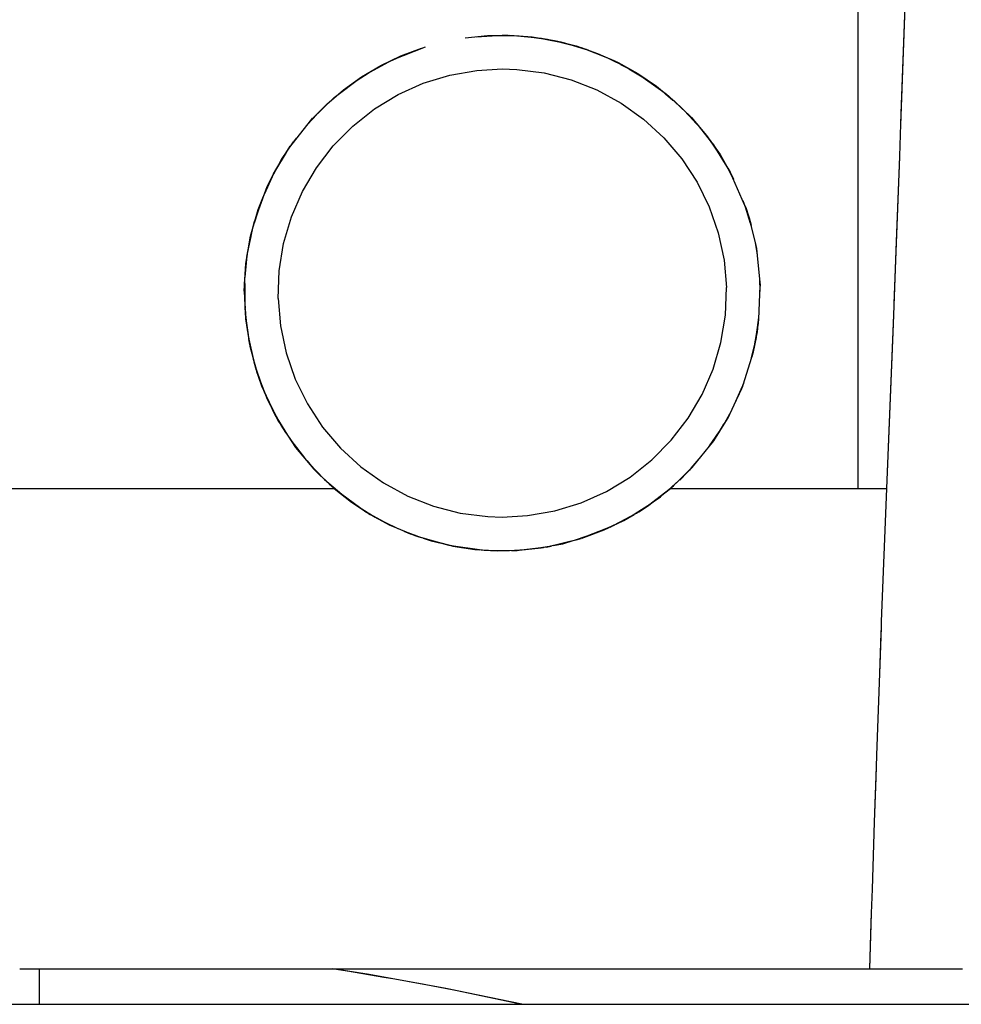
# Model space of a CAD drawing. Header units: millimetres. Extents: x 96940 to 101272, y 432237 to 434659.
# Tile 88 of 256: x 97679.76 to 97680.035, y 432611.753 to 432612.041. Entities that reach past the tile are written whole.
import ezdxf

# ---------------------------------------------------------------- set-up
doc = ezdxf.new("R2010")
doc.units = ezdxf.units.MM
doc.layers.add('citadis', color=7, linetype='Continuous')

msp = doc.modelspace()

# ---------------------------------------------------------------- linework, layer by layer
at = {"layer": 'citadis', "color": 7}
for p, q in [((97680.00532, 432612.02714), (97680.00532, 432612.05813)), ((97680.01781, 432612.01045), (97680.01945, 432612.05692)), ((97680.01793, 432612.01384), (97680.01927, 432612.05141)), ((97679.89038, 432612.03601), (97679.8969, 432612.03667)), ((97679.89363, 432612.03634), (97679.89989, 432612.03672)), ((97679.89464, 432612.0364), (97679.89996, 432612.03672)), ((97679.8969, 432612.03667), (97679.90346, 432612.03677)), ((97679.8969, 432612.03667), (97679.89691, 432612.03667)), ((97679.8969, 432612.03667), (97679.8969, 432612.03667)), ((97679.89989, 432612.03672), (97679.90126, 432612.0368)), ((97679.89999, 432612.03672), (97679.90007, 432612.03672)), ((97679.90007, 432612.03672), (97679.90271, 432612.03677)), ((97679.90007, 432612.03672), (97679.90292, 432612.03676)), ((97679.90019, 432612.03672), (97679.90619, 432612.03656)), ((97679.90026, 432612.03674), (97679.90052, 432612.03673)), ((97679.90026, 432612.03674), (97679.90052, 432612.03673)), ((97679.90126, 432612.0368), (97679.90294, 432612.03676)), ((97679.90294, 432612.03676), (97679.90385, 432612.03674)), ((97679.90346, 432612.03677), (97679.90347, 432612.03677)), ((97679.90346, 432612.03677), (97679.90346, 432612.03677)), ((97679.90346, 432612.03677), (97679.91002, 432612.03629)), ((97679.90385, 432612.03674), (97679.90447, 432612.03673)), ((97679.90387, 432612.03674), (97679.90554, 432612.03662)), ((97679.90447, 432612.03673), (97679.90572, 432612.0366)), ((97679.90572, 432612.0366), (97679.91167, 432612.03602)), ((97679.90825, 432612.03636), (97679.91289, 432612.03583)), ((97679.91001, 432612.03629), (97679.91002, 432612.03629)), ((97679.91002, 432612.03629), (97679.91002, 432612.03629)), ((97679.91002, 432612.03629), (97679.91652, 432612.03524)), ((97679.91131, 432612.03601), (97679.91406, 432612.03561)), ((97679.91131, 432612.03601), (97679.91406, 432612.03561)), ((97679.91167, 432612.03602), (97679.91277, 432612.03592)), ((97679.91174, 432612.03602), (97679.91308, 432612.03581)), ((97679.91277, 432612.03592), (97679.91485, 432612.03551)), ((97679.91308, 432612.03581), (97679.91448, 432612.03558)), ((97679.91308, 432612.03581), (97679.91472, 432612.03554)), ((97679.91328, 432612.03576), (97679.91926, 432612.03455)), ((97679.86919, 432612.02961), (97679.87883, 432612.03339)), ((97679.87157, 432612.03071), (97679.87767, 432612.03302)), ((97679.91485, 432612.03551), (97679.91749, 432612.035)), ((97679.91651, 432612.03524), (97679.91652, 432612.03524)), ((97679.91652, 432612.03524), (97679.91652, 432612.03524)), ((97679.91652, 432612.03524), (97679.9229, 432612.03363)), ((97679.91749, 432612.035), (97679.91841, 432612.03482)), ((97679.91756, 432612.03498), (97679.91948, 432612.03451)), ((97679.91841, 432612.03482), (97679.92007, 432612.03435)), ((97679.91861, 432612.03468), (97679.92135, 432612.03395)), ((97679.91861, 432612.03468), (97679.92135, 432612.03395)), ((97679.91948, 432612.03451), (97679.9197, 432612.03445)), ((97679.91948, 432612.03451), (97679.91975, 432612.03444)), ((97679.91973, 432612.03443), (97679.92549, 432612.03273)), ((97679.92007, 432612.03435), (97679.92431, 432612.03314)), ((97679.9229, 432612.03363), (97679.92291, 432612.03363)), ((97679.9229, 432612.03363), (97679.9229, 432612.03363)), ((97679.9229, 432612.03363), (97679.92913, 432612.03147)), ((97679.92431, 432612.03314), (97679.92544, 432612.03282)), ((97679.92442, 432612.03311), (97679.92575, 432612.03265)), ((97679.92514, 432612.0329), (97679.92597, 432612.03258)), ((97679.92514, 432612.0329), (97679.92597, 432612.03258)), ((97679.86571, 432612.0279), (97679.87157, 432612.03071)), ((97679.86808, 432612.029), (97679.87019, 432612.02997)), ((97679.86808, 432612.029), (97679.87019, 432612.02997)), ((97679.86864, 432612.02931), (97679.87109, 432612.03036)), ((97679.92544, 432612.03282), (97679.92664, 432612.03233)), ((97679.92575, 432612.03265), (97679.92637, 432612.03244)), ((97679.92575, 432612.03265), (97679.92647, 432612.0324)), ((97679.92605, 432612.03254), (97679.92836, 432612.03163)), ((97679.92664, 432612.03233), (97679.93275, 432612.02984)), ((97679.92912, 432612.03147), (97679.92913, 432612.03147)), ((97679.92913, 432612.03147), (97679.92913, 432612.03146)), ((97679.92913, 432612.03147), (97679.93514, 432612.02876)), ((97679.93244, 432612.02996), (97679.93699, 432612.02771)), ((97679.86012, 432612.0246), (97679.86571, 432612.0279)), ((97679.86043, 432612.0248), (97679.86919, 432612.02961)), ((97679.8657, 432612.0279), (97679.86571, 432612.0279)), ((97679.86848, 432612.02922), (97679.86864, 432612.02931)), ((97679.93275, 432612.02984), (97679.93393, 432612.02936)), ((97679.933, 432612.02974), (97679.93471, 432612.02896)), ((97679.93336, 432612.02959), (97679.93437, 432612.02914)), ((97679.93347, 432612.02955), (97679.93351, 432612.02952)), ((97679.93347, 432612.02955), (97679.93351, 432612.02952)), ((97679.93393, 432612.02936), (97679.93446, 432612.0291)), ((97679.93446, 432612.0291), (97679.93473, 432612.02895)), ((97679.93473, 432612.02895), (97679.93994, 432612.02608)), ((97679.93514, 432612.02876), (97679.93514, 432612.02876)), ((97679.93514, 432612.02876), (97679.93514, 432612.02876)), ((97679.93514, 432612.02876), (97679.9409, 432612.02555)), ((97679.93588, 432612.02826), (97679.93859, 432612.02681)), ((97679.93588, 432612.02826), (97679.93859, 432612.02681)), ((97680.00532, 432612.00661), (97680.00532, 432612.02714)), ((97679.8521, 432612.01853), (97679.86043, 432612.0248)), ((97679.85484, 432612.02083), (97679.86012, 432612.0246)), ((97679.85883, 432612.02359), (97679.86205, 432612.02569)), ((97679.86011, 432612.02459), (97679.86012, 432612.0246)), ((97679.86012, 432612.0246), (97679.86012, 432612.0246)), ((97679.86035, 432612.02473), (97679.86078, 432612.02499)), ((97679.86158, 432612.02538), (97679.86241, 432612.02588)), ((97679.86158, 432612.02538), (97679.86241, 432612.02588)), ((97679.87816, 432612.02271), (97679.88589, 432612.02509)), ((97679.87816, 432612.02271), (97679.88589, 432612.02509)), ((97679.88589, 432612.02509), (97679.89386, 432612.0265)), ((97679.88589, 432612.02509), (97679.89386, 432612.0265)), ((97679.89386, 432612.0265), (97679.90126, 432612.02691)), ((97679.89386, 432612.0265), (97679.90126, 432612.02691)), ((97679.90126, 432612.02691), (97679.90551, 432612.02678)), ((97679.90126, 432612.02691), (97679.90551, 432612.02678)), ((97679.90551, 432612.02678), (97679.91354, 432612.02576)), ((97679.90551, 432612.02678), (97679.91354, 432612.02576)), ((97679.91354, 432612.02576), (97679.92138, 432612.02375)), ((97679.91354, 432612.02576), (97679.92138, 432612.02375)), ((97679.93832, 432612.02697), (97679.94214, 432612.02464)), ((97679.93994, 432612.02608), (97679.94078, 432612.02562)), ((97679.94032, 432612.02587), (97679.94082, 432612.02559)), ((97679.94055, 432612.02575), (97679.94059, 432612.02572)), ((97679.94067, 432612.02568), (97679.94071, 432612.02565)), ((97679.94067, 432612.02568), (97679.94071, 432612.02565)), ((97679.94078, 432612.02562), (97679.94083, 432612.02559)), ((97679.94083, 432612.02559), (97679.94849, 432612.02009)), ((97679.9409, 432612.02555), (97679.94635, 432612.02184)), ((97679.87078, 432612.0194), (97679.87816, 432612.02271)), ((97679.87078, 432612.0194), (97679.87816, 432612.02271)), ((97679.92138, 432612.02375), (97679.92891, 432612.0208)), ((97679.92138, 432612.02375), (97679.92891, 432612.0208)), ((97679.94635, 432612.02184), (97679.95167, 432612.01749)), ((97679.84554, 432612.01222), (97679.8521, 432612.01853)), ((97679.84992, 432612.01664), (97679.85484, 432612.02083)), ((97679.85028, 432612.01678), (97679.85238, 432612.01873)), ((97679.85238, 432612.01873), (97679.8528, 432612.01906)), ((97679.85484, 432612.02083), (97679.85484, 432612.02083)), ((97679.86386, 432612.0152), (97679.87078, 432612.0194)), ((97679.86386, 432612.0152), (97679.87078, 432612.0194)), ((97679.92891, 432612.0208), (97679.93602, 432612.01694)), ((97679.92891, 432612.0208), (97679.93602, 432612.01694)), ((97679.94849, 432612.02009), (97679.94937, 432612.01946)), ((97679.94877, 432612.01989), (97679.94994, 432612.01892)), ((97679.94883, 432612.01985), (97679.94971, 432612.01914)), ((97679.94901, 432612.01966), (97679.95111, 432612.01782)), ((97679.94937, 432612.01946), (97679.95007, 432612.0188)), ((97679.95007, 432612.0188), (97679.95665, 432612.01257)), ((97679.84538, 432612.01205), (97679.84992, 432612.01664)), ((97679.93602, 432612.01694), (97679.9426, 432612.01224)), ((97679.93602, 432612.01694), (97679.9426, 432612.01224)), ((97679.95167, 432612.01749), (97679.95167, 432612.01749)), ((97679.95167, 432612.01749), (97679.95657, 432612.01267)), ((97679.84431, 432612.01066), (97679.847, 432612.01362)), ((97679.85752, 432612.01018), (97679.86386, 432612.0152)), ((97679.85752, 432612.01018), (97679.86386, 432612.0152)), ((97679.95513, 432612.01401), (97679.95802, 432612.01096)), ((97679.95656, 432612.01267), (97679.95657, 432612.01267)), ((97679.95657, 432612.01267), (97679.95657, 432612.01267)), ((97679.95657, 432612.01267), (97679.961, 432612.00744)), ((97680.01747, 432612.00138), (97680.01793, 432612.01384)), ((97679.83979, 432612.00493), (97679.84554, 432612.01222)), ((97679.84463, 432612.01113), (97679.84538, 432612.01205)), ((97679.84549, 432612.01215), (97679.84582, 432612.01249)), ((97679.85183, 432612.00442), (97679.85752, 432612.01018)), ((97679.85183, 432612.00442), (97679.85752, 432612.01018)), ((97679.9426, 432612.01224), (97679.94855, 432612.00676)), ((97679.9426, 432612.01224), (97679.94855, 432612.00676)), ((97679.95654, 432612.01253), (97679.95842, 432612.01046)), ((97679.95654, 432612.01253), (97679.95842, 432612.01046)), ((97679.95665, 432612.01257), (97679.9567, 432612.01253)), ((97679.95666, 432612.01257), (97679.95779, 432612.01126)), ((97679.9567, 432612.01253), (97679.95742, 432612.01172)), ((97679.95742, 432612.01172), (97679.95813, 432612.01083)), ((97679.95789, 432612.01109), (97679.95817, 432612.01077)), ((97679.95813, 432612.01083), (97679.96243, 432612.00539)), ((97679.961, 432612.00744), (97679.961, 432612.00744)), ((97679.961, 432612.00744), (97679.96493, 432612.00183)), ((97679.8367, 432612.00039), (97679.84023, 432612.00558)), ((97679.83844, 432612.00301), (97679.83959, 432612.00468)), ((97679.83844, 432612.00301), (97679.83929, 432612.00429)), ((97679.83884, 432612.00373), (97679.83979, 432612.00493)), ((97679.83898, 432612.00374), (97679.84112, 432612.00662)), ((97679.84691, 432611.99801), (97679.85183, 432612.00442)), ((97679.84691, 432611.99801), (97679.85183, 432612.00442)), ((97679.94855, 432612.00676), (97679.95379, 432612.00059)), ((97679.94855, 432612.00676), (97679.95379, 432612.00059)), ((97679.96173, 432612.00628), (97679.96344, 432612.00391)), ((97679.96173, 432612.00628), (97679.96344, 432612.00391)), ((97679.96242, 432612.00541), (97679.96247, 432612.00535)), ((97679.96244, 432612.00539), (97679.96309, 432612.00457)), ((97679.96271, 432612.00505), (97679.96348, 432612.00392)), ((97679.96276, 432612.00498), (97679.96328, 432612.00426)), ((97679.96298, 432612.00461), (97679.96453, 432612.00223)), ((97679.96309, 432612.00457), (97679.96363, 432612.00368)), ((97680.00532, 432611.9723), (97680.00532, 432612.00661)), ((97679.83479, 432611.99682), (97679.83814, 432612.00251)), ((97679.83536, 432611.99789), (97679.83793, 432612.0022)), ((97679.83793, 432612.0022), (97679.83884, 432612.00373)), ((97679.83795, 432612.00219), (97679.83849, 432612.00301)), ((97679.83822, 432612.00268), (97679.83844, 432612.00301)), ((97679.83852, 432612.00319), (97679.83885, 432612.00374)), ((97679.83852, 432612.00319), (97679.83885, 432612.00374)), ((97679.96363, 432612.00368), (97679.96697, 432611.99829)), ((97679.96493, 432612.00183), (97679.96833, 432611.99591)), ((97680.01585, 432611.95816), (97680.01747, 432612.00138)), ((97680.01655, 432611.97646), (97680.01747, 432612.00122)), ((97679.83289, 432611.99325), (97679.8367, 432612.00039)), ((97679.95379, 432612.00059), (97679.95822, 432611.99382)), ((97679.95379, 432612.00059), (97679.95822, 432611.99382)), ((97679.96639, 432611.99923), (97679.96748, 432611.99726)), ((97679.96639, 432611.99923), (97679.96748, 432611.99726)), ((97679.96679, 432611.99857), (97679.96841, 432611.99551)), ((97679.96697, 432611.99829), (97679.96772, 432611.99706)), ((97679.83175, 432611.99032), (97679.83406, 432611.99545)), ((97679.83324, 432611.9939), (97679.83437, 432611.99623)), ((97679.83342, 432611.99428), (97679.83431, 432611.996)), ((97679.8339, 432611.99509), (97679.83435, 432611.99599)), ((97679.83392, 432611.99524), (97679.83425, 432611.99596)), ((97679.83392, 432611.99524), (97679.83425, 432611.99596)), ((97679.83431, 432611.996), (97679.83507, 432611.99739)), ((97679.83431, 432611.996), (97679.83479, 432611.99692)), ((97679.83437, 432611.99623), (97679.83536, 432611.99789)), ((97679.84281, 432611.99103), (97679.84691, 432611.99801)), ((97679.84281, 432611.99103), (97679.84691, 432611.99801)), ((97679.96721, 432611.99789), (97679.96788, 432611.99671)), ((97679.96769, 432611.99712), (97679.96779, 432611.99691)), ((97679.96772, 432611.99706), (97679.9679, 432611.99665)), ((97679.9679, 432611.99665), (97679.97203, 432611.98729)), ((97679.96833, 432611.99591), (97679.9689, 432611.99466)), ((97679.82987, 432611.98574), (97679.83289, 432611.99325)), ((97679.83229, 432611.9918), (97679.83273, 432611.99287)), ((97679.83254, 432611.99247), (97679.83275, 432611.99291)), ((97679.83275, 432611.99291), (97679.83324, 432611.9939)), ((97679.83289, 432611.99325), (97679.83289, 432611.99325)), ((97679.95822, 432611.99382), (97679.96178, 432611.98656)), ((97679.95822, 432611.99382), (97679.96178, 432611.98656)), ((97679.82918, 432611.98333), (97679.83215, 432611.99141)), ((97679.83215, 432611.99141), (97679.83254, 432611.99247)), ((97679.83242, 432611.99214), (97679.83251, 432611.99234)), ((97679.8396, 432611.98361), (97679.84281, 432611.99103)), ((97679.8396, 432611.98361), (97679.84281, 432611.99103)), ((97679.97164, 432611.98841), (97679.97344, 432611.98333)), ((97679.97203, 432611.98729), (97679.97244, 432611.98636)), ((97679.97217, 432611.98698), (97679.97319, 432611.98405)), ((97679.97221, 432611.9869), (97679.97273, 432611.98546)), ((97679.82767, 432611.97797), (97679.82987, 432611.98574)), ((97679.82877, 432611.98188), (97679.82977, 432611.98493)), ((97679.96178, 432611.98656), (97679.96443, 432611.97891)), ((97679.96178, 432611.98656), (97679.96443, 432611.97891)), ((97679.97231, 432611.98652), (97679.97379, 432611.98182)), ((97679.97235, 432611.98656), (97679.97246, 432611.98631)), ((97679.97235, 432611.98656), (97679.97246, 432611.98631)), ((97679.97244, 432611.98636), (97679.97324, 432611.98389)), ((97679.97251, 432611.98614), (97679.97262, 432611.98576)), ((97679.97251, 432611.98614), (97679.97262, 432611.98576)), ((97679.97318, 432611.98407), (97679.97318, 432611.98406)), ((97679.97324, 432611.98389), (97679.97346, 432611.98319)), ((97679.82834, 432611.98035), (97679.8287, 432611.982)), ((97679.82848, 432611.981), (97679.82908, 432611.98303)), ((97679.8285, 432611.98107), (97679.82888, 432611.98249)), ((97679.82852, 432611.98119), (97679.82856, 432611.98131)), ((97679.82852, 432611.98119), (97679.82856, 432611.98131)), ((97679.8287, 432611.982), (97679.82918, 432611.98333)), ((97679.83732, 432611.97584), (97679.8396, 432611.98361)), ((97679.83732, 432611.97584), (97679.8396, 432611.98361)), ((97679.97336, 432611.98319), (97679.974, 432611.98095)), ((97679.97336, 432611.98319), (97679.974, 432611.98095)), ((97679.97344, 432611.98333), (97679.97344, 432611.98333)), ((97679.97344, 432611.98333), (97679.97404, 432611.98118)), ((97679.97346, 432611.98319), (97679.97536, 432611.97524)), ((97679.82705, 432611.97432), (97679.82834, 432611.98035)), ((97679.82826, 432611.97998), (97679.82847, 432611.98081)), ((97679.96443, 432611.97891), (97679.96611, 432611.971)), ((97679.96443, 432611.97891), (97679.96611, 432611.971)), ((97679.82631, 432611.96999), (97679.82767, 432611.97797)), ((97679.82699, 432611.974), (97679.82781, 432611.97786)), ((97679.83603, 432611.96786), (97679.83732, 432611.97584)), ((97679.83603, 432611.96786), (97679.83732, 432611.97584)), ((97679.97519, 432611.97599), (97679.97575, 432611.97255)), ((97679.97519, 432611.97599), (97679.97575, 432611.97255)), ((97679.97521, 432611.9762), (97679.97581, 432611.97252)), ((97679.97521, 432611.9762), (97679.97581, 432611.97252)), ((97679.97532, 432611.97543), (97679.9754, 432611.97499)), ((97679.97532, 432611.97543), (97679.9754, 432611.97499)), ((97679.97536, 432611.97524), (97679.97557, 432611.9744)), ((97680.01573, 432611.95497), (97680.01655, 432611.97646)), ((97679.82654, 432611.97135), (97679.82665, 432611.97244)), ((97679.82658, 432611.9717), (97679.82676, 432611.97289)), ((97679.82662, 432611.97216), (97679.82675, 432611.97281)), ((97679.82662, 432611.97216), (97679.82675, 432611.97281)), ((97679.82665, 432611.97244), (97679.82705, 432611.97432)), ((97679.82665, 432611.97175), (97679.8268, 432611.97287)), ((97679.82676, 432611.97289), (97679.82685, 432611.97341)), ((97679.82676, 432611.97289), (97679.82681, 432611.9732)), ((97679.97542, 432611.975), (97679.97556, 432611.9742)), ((97679.97542, 432611.975), (97679.97556, 432611.9742)), ((97679.97555, 432611.97447), (97679.97558, 432611.9743)), ((97679.97555, 432611.97447), (97679.97558, 432611.9743)), ((97679.97556, 432611.9742), (97679.97564, 432611.97372)), ((97679.97556, 432611.9742), (97679.97564, 432611.97372)), ((97679.97557, 432611.9744), (97679.97567, 432611.97333)), ((97679.97566, 432611.97345), (97679.97569, 432611.97317)), ((97679.97566, 432611.97345), (97679.97569, 432611.97317)), ((97679.97567, 432611.97333), (97679.97668, 432611.96348)), ((97679.82582, 432611.96192), (97679.82631, 432611.96999)), ((97679.82607, 432611.96597), (97679.8267, 432611.97224)), ((97679.82611, 432611.96668), (97679.82654, 432611.97135)), ((97679.96611, 432611.971), (97679.9668, 432611.96294)), ((97679.96611, 432611.971), (97679.9668, 432611.96294)), ((97680.00532, 432611.95528), (97680.00532, 432611.9723)), ((97679.82587, 432611.96404), (97679.82611, 432611.96668)), ((97679.83572, 432611.95977), (97679.83603, 432611.96786)), ((97679.83572, 432611.95977), (97679.83603, 432611.96786)), ((97679.82587, 432611.96404), (97679.82589, 432611.96305)), ((97679.82588, 432611.96331), (97679.82595, 432611.9648)), ((97679.82588, 432611.96356), (97679.82592, 432611.96405)), ((97679.82588, 432611.96356), (97679.82592, 432611.96405)), ((97679.82595, 432611.9648), (97679.82599, 432611.9654)), ((97679.82595, 432611.9648), (97679.82596, 432611.96509)), ((97679.82596, 432611.96359), (97679.826, 432611.96478)), ((97679.82596, 432611.96414), (97679.826, 432611.95831)), ((97679.82606, 432611.96589), (97679.82608, 432611.96604)), ((97679.82606, 432611.96589), (97679.82608, 432611.96604)), ((97679.97647, 432611.96549), (97679.97653, 432611.96427)), ((97679.97647, 432611.96549), (97679.97653, 432611.96427)), ((97679.97649, 432611.96527), (97679.97661, 432611.962)), ((97679.97649, 432611.96527), (97679.97661, 432611.962)), ((97679.97657, 432611.96489), (97679.97668, 432611.9634)), ((97679.97657, 432611.96489), (97679.97668, 432611.9634)), ((97679.82582, 432611.96192), (97679.8262, 432611.95382)), ((97679.82589, 432611.96305), (97679.82602, 432611.95757)), ((97679.9665, 432611.95485), (97679.9668, 432611.96294)), ((97679.9665, 432611.95485), (97679.9668, 432611.96294)), ((97679.97624, 432611.95365), (97679.97668, 432611.96344)), ((97679.97665, 432611.96183), (97679.97668, 432611.9634)), ((97679.97665, 432611.96183), (97679.97668, 432611.9634)), ((97679.97668, 432611.96348), (97679.97668, 432611.96345)), ((97679.97668, 432611.96346), (97679.97668, 432611.96344)), ((97679.97668, 432611.96346), (97679.97668, 432611.96344)), ((97679.97668, 432611.96344), (97679.97668, 432611.96345)), ((97679.82601, 432611.95811), (97679.82605, 432611.957)), ((97679.82601, 432611.95811), (97679.82605, 432611.957)), ((97679.83572, 432611.95977), (97679.83642, 432611.95171)), ((97679.83572, 432611.95977), (97679.83642, 432611.95171)), ((97679.82602, 432611.95757), (97679.82608, 432611.95518)), ((97679.82606, 432611.95597), (97679.82614, 432611.95477)), ((97679.82607, 432611.95663), (97679.82616, 432611.95543)), ((97679.82608, 432611.95518), (97679.82616, 432611.9546)), ((97679.8261, 432611.95599), (97679.82681, 432611.94986)), ((97679.82612, 432611.95507), (97679.82612, 432611.95485)), ((97679.82612, 432611.95507), (97679.82612, 432611.95485)), ((97680.00532, 432611.90412), (97680.00532, 432611.95528)), ((97679.82616, 432611.9546), (97679.82682, 432611.9498)), ((97679.8262, 432611.95382), (97679.82744, 432611.94579)), ((97679.9652, 432611.94687), (97679.9665, 432611.95485)), ((97679.9652, 432611.94687), (97679.9665, 432611.95485)), ((97679.97541, 432611.94777), (97679.97621, 432611.95338)), ((97679.97541, 432611.94777), (97679.97621, 432611.95338)), ((97679.97585, 432611.95004), (97679.97632, 432611.9544)), ((97679.97585, 432611.95004), (97679.97632, 432611.9544)), ((97679.97594, 432611.95079), (97679.97619, 432611.95254)), ((97679.97595, 432611.95092), (97679.97623, 432611.95334)), ((97679.97595, 432611.95092), (97679.97623, 432611.95334)), ((97679.97609, 432611.95186), (97679.97622, 432611.95315)), ((97679.97609, 432611.95186), (97679.97622, 432611.95315)), ((97679.97614, 432611.95219), (97679.97617, 432611.9527)), ((97679.97614, 432611.95219), (97679.97617, 432611.9527)), ((97679.97619, 432611.95254), (97679.97624, 432611.95365)), ((97679.97623, 432611.95357), (97679.97625, 432611.9538)), ((97679.97623, 432611.95357), (97679.97625, 432611.9538)), ((97680.01372, 432611.90412), (97680.01573, 432611.95498)), ((97680.01468, 432611.92825), (97680.01563, 432611.95236)), ((97680.01563, 432611.95236), (97680.01572, 432611.95494)), ((97679.82678, 432611.95017), (97679.82706, 432611.9483)), ((97679.82678, 432611.95017), (97679.82706, 432611.9483)), ((97679.82682, 432611.9498), (97679.82723, 432611.94682)), ((97679.83642, 432611.95171), (97679.8381, 432611.9438)), ((97679.83642, 432611.95171), (97679.8381, 432611.9438)), ((97679.97456, 432611.94348), (97679.97585, 432611.95004)), ((97679.97456, 432611.94348), (97679.97585, 432611.95004)), ((97679.97535, 432611.94736), (97679.97572, 432611.94934)), ((97679.97535, 432611.94736), (97679.97572, 432611.94934)), ((97679.97558, 432611.94838), (97679.97574, 432611.94946)), ((97679.97574, 432611.94946), (97679.97594, 432611.95079)), ((97679.82702, 432611.94849), (97679.82724, 432611.94734)), ((97679.8271, 432611.94779), (97679.82734, 432611.94641)), ((97679.82712, 432611.94789), (97679.82842, 432611.94218)), ((97679.82723, 432611.94682), (97679.82736, 432611.9463)), ((97679.96293, 432611.9391), (97679.9652, 432611.94687)), ((97679.96293, 432611.9391), (97679.9652, 432611.94687)), ((97679.97418, 432611.94242), (97679.97521, 432611.94677)), ((97679.97418, 432611.94242), (97679.97521, 432611.94677)), ((97679.97469, 432611.94413), (97679.97558, 432611.94838)), ((97679.9748, 432611.94464), (97679.97535, 432611.94736)), ((97679.9748, 432611.94464), (97679.97535, 432611.94736)), ((97679.975, 432611.9459), (97679.97562, 432611.94925)), ((97679.975, 432611.9459), (97679.97562, 432611.94925)), ((97679.97517, 432611.94644), (97679.97535, 432611.94736)), ((97679.97517, 432611.94644), (97679.97535, 432611.94736)), ((97679.9753, 432611.94723), (97679.97544, 432611.94803)), ((97679.9753, 432611.94723), (97679.97544, 432611.94803)), ((97679.82736, 432611.9463), (97679.82866, 432611.94124)), ((97679.82744, 432611.94579), (97679.82955, 432611.93792)), ((97679.8381, 432611.9438), (97679.84074, 432611.93615)), ((97679.8381, 432611.9438), (97679.84074, 432611.93615)), ((97679.9718, 432611.93477), (97679.97463, 432611.94385)), ((97679.97463, 432611.94385), (97679.97469, 432611.94413)), ((97679.82847, 432611.94199), (97679.82901, 432611.94003)), ((97679.82847, 432611.94199), (97679.82901, 432611.94003)), ((97679.82866, 432611.94124), (97679.82929, 432611.93878)), ((97679.9744, 432611.94292), (97679.97456, 432611.94348)), ((97679.9744, 432611.94292), (97679.97456, 432611.94348)), ((97679.82887, 432611.94047), (97679.82919, 432611.93943)), ((97679.82902, 432611.93993), (97679.831, 432611.9342)), ((97679.8292, 432611.93915), (97679.82936, 432611.93859)), ((97679.82929, 432611.93878), (97679.82942, 432611.93842)), ((97679.82942, 432611.93842), (97679.8299, 432611.93704)), ((97679.82955, 432611.93792), (97679.83251, 432611.93031)), ((97679.95972, 432611.93168), (97679.96293, 432611.9391)), ((97679.95972, 432611.93168), (97679.96293, 432611.9391)), ((97679.8299, 432611.93704), (97679.83089, 432611.93416)), ((97679.83, 432611.93673), (97679.83137, 432611.9331)), ((97679.84074, 432611.93615), (97679.84431, 432611.92889)), ((97679.84074, 432611.93615), (97679.84431, 432611.92889)), ((97679.97094, 432611.93257), (97679.97188, 432611.93498)), ((97679.97094, 432611.93257), (97679.97188, 432611.93498)), ((97679.97161, 432611.93428), (97679.97184, 432611.9349)), ((97679.97161, 432611.93428), (97679.97184, 432611.9349)), ((97679.83068, 432611.93477), (97679.83129, 432611.93327)), ((97679.83089, 432611.93416), (97679.83173, 432611.93231)), ((97679.83099, 432611.93422), (97679.83188, 432611.93199)), ((97679.83099, 432611.93422), (97679.83188, 432611.93199)), ((97679.83158, 432611.93269), (97679.83198, 432611.93177)), ((97679.83173, 432611.93231), (97679.8336, 432611.92821)), ((97679.96777, 432611.92587), (97679.97103, 432611.9328)), ((97679.96917, 432611.92886), (97679.97153, 432611.9341)), ((97679.96917, 432611.92886), (97679.97153, 432611.9341)), ((97679.97033, 432611.93131), (97679.97149, 432611.934)), ((97679.97033, 432611.93131), (97679.97149, 432611.934)), ((97679.97103, 432611.9328), (97679.97148, 432611.93376)), ((97679.97109, 432611.93294), (97679.97168, 432611.93444)), ((97679.97109, 432611.93294), (97679.97168, 432611.93444)), ((97679.97119, 432611.93316), (97679.97168, 432611.93444)), ((97679.97119, 432611.93316), (97679.97168, 432611.93444)), ((97679.97148, 432611.93376), (97679.9718, 432611.93477)), ((97679.97168, 432611.93444), (97679.97172, 432611.93453)), ((97679.97168, 432611.93444), (97679.97172, 432611.93453)), ((97679.97168, 432611.93442), (97679.9717, 432611.93448)), ((97679.97168, 432611.93442), (97679.9717, 432611.93448)), ((97679.83194, 432611.93186), (97679.83434, 432611.92677)), ((97679.83251, 432611.93031), (97679.83628, 432611.92303)), ((97679.95562, 432611.9247), (97679.95972, 432611.93168)), ((97679.95562, 432611.9247), (97679.95972, 432611.93168)), ((97679.8336, 432611.92821), (97679.83437, 432611.9265)), ((97679.83383, 432611.92771), (97679.83496, 432611.92546)), ((97679.83425, 432611.92677), (97679.83496, 432611.92546)), ((97679.83437, 432611.9265), (97679.83588, 432611.9238)), ((97679.83457, 432611.92633), (97679.83563, 432611.92438)), ((97679.83457, 432611.92633), (97679.83563, 432611.92438)), ((97679.84431, 432611.92889), (97679.84874, 432611.92212)), ((97679.84431, 432611.92889), (97679.84874, 432611.92212)), ((97679.96583, 432611.92252), (97679.96826, 432611.92692)), ((97679.96583, 432611.92252), (97679.96826, 432611.92692)), ((97679.96693, 432611.92421), (97679.9683, 432611.92694)), ((97679.96693, 432611.92421), (97679.9683, 432611.92694)), ((97680.01372, 432611.90412), (97680.01468, 432611.92825)), ((97679.83496, 432611.92546), (97679.83521, 432611.92501)), ((97679.83512, 432611.92527), (97679.83559, 432611.92443)), ((97679.83535, 432611.92483), (97679.8385, 432611.91971)), ((97679.83588, 432611.9238), (97679.83648, 432611.92274)), ((97679.95069, 432611.91829), (97679.95562, 432611.9247)), ((97679.95069, 432611.91829), (97679.95562, 432611.9247)), ((97679.96294, 432611.91791), (97679.96693, 432611.92421)), ((97679.96294, 432611.91791), (97679.96693, 432611.92421)), ((97679.96309, 432611.91814), (97679.9671, 432611.92455)), ((97679.9671, 432611.92455), (97679.96727, 432611.92482)), ((97679.96712, 432611.92458), (97679.9676, 432611.92551)), ((97679.96712, 432611.92458), (97679.9676, 432611.92551)), ((97679.96727, 432611.92482), (97679.96777, 432611.92587)), ((97679.96732, 432611.92498), (97679.96743, 432611.92515)), ((97679.96732, 432611.92498), (97679.96743, 432611.92515)), ((97679.83628, 432611.92303), (97679.84084, 432611.91618)), ((97679.83648, 432611.92274), (97679.83678, 432611.9222)), ((97679.83651, 432611.92269), (97679.83789, 432611.92056)), ((97679.83672, 432611.92236), (97679.83691, 432611.922)), ((97679.83672, 432611.92236), (97679.83691, 432611.922)), ((97679.83678, 432611.9222), (97679.83963, 432611.91801)), ((97679.83695, 432611.92202), (97679.83717, 432611.92163)), ((97679.84874, 432611.92212), (97679.85397, 432611.91595)), ((97679.84874, 432611.92212), (97679.85397, 432611.91595)), ((97679.96189, 432611.91665), (97679.9647, 432611.92072)), ((97679.96189, 432611.91665), (97679.9647, 432611.92072)), ((97679.96466, 432611.92066), (97679.96608, 432611.92298)), ((97679.96466, 432611.92066), (97679.96608, 432611.92298)), ((97679.83893, 432611.91906), (97679.84013, 432611.91735)), ((97679.83893, 432611.91906), (97679.84013, 432611.91735)), ((97679.83942, 432611.91832), (97679.84, 432611.91751)), ((97679.83963, 432611.91801), (97679.84097, 432611.91602)), ((97679.83972, 432611.91788), (97679.84343, 432611.91308)), ((97679.94501, 432611.91253), (97679.95069, 432611.91829)), ((97679.94501, 432611.91253), (97679.95069, 432611.91829)), ((97679.95676, 432611.91025), (97679.96309, 432611.91814)), ((97679.96241, 432611.91723), (97679.96294, 432611.91791)), ((97679.96241, 432611.91723), (97679.96294, 432611.91791)), ((97679.84084, 432611.91618), (97679.84614, 432611.90985)), ((97679.84097, 432611.91602), (97679.84115, 432611.91576)), ((97679.84099, 432611.91601), (97679.8421, 432611.91465)), ((97679.84115, 432611.91576), (97679.84348, 432611.91303)), ((97679.84154, 432611.91534), (97679.84163, 432611.9152)), ((97679.84154, 432611.91534), (97679.84163, 432611.9152)), ((97679.84162, 432611.91523), (97679.84173, 432611.91508)), ((97679.85397, 432611.91595), (97679.85992, 432611.91047)), ((97679.85397, 432611.91595), (97679.85992, 432611.91047)), ((97679.84348, 432611.91303), (97679.8464, 432611.9096)), ((97679.84418, 432611.9122), (97679.84543, 432611.9108)), ((97679.84418, 432611.9122), (97679.84543, 432611.9108)), ((97679.93866, 432611.90751), (97679.94501, 432611.91253)), ((97679.93866, 432611.90751), (97679.94501, 432611.91253)), ((97679.9565, 432611.91009), (97679.95884, 432611.91285)), ((97679.9565, 432611.91009), (97679.95884, 432611.91285)), ((97679.84475, 432611.91154), (97679.84515, 432611.91109)), ((97679.84498, 432611.91127), (97679.84909, 432611.90701)), ((97679.84614, 432611.90985), (97679.85211, 432611.90412)), ((97679.8464, 432611.9096), (97679.84665, 432611.9093)), ((97679.84642, 432611.90957), (97679.84832, 432611.90771)), ((97679.84665, 432611.9093), (97679.85211, 432611.90412)), ((97679.84703, 432611.90898), (97679.84727, 432611.90871)), ((97679.85992, 432611.91047), (97679.8665, 432611.90577)), ((97679.85992, 432611.91047), (97679.8665, 432611.90577)), ((97679.95042, 432611.90412), (97679.95676, 432611.91025)), ((97679.9511, 432611.90483), (97679.95579, 432611.90934)), ((97679.9511, 432611.90483), (97679.95579, 432611.90934)), ((97679.95318, 432611.90661), (97679.95733, 432611.91096)), ((97679.95318, 432611.90661), (97679.95733, 432611.91096)), ((97679.95515, 432611.90873), (97679.9563, 432611.90989)), ((97679.95515, 432611.90873), (97679.9563, 432611.90989)), ((97679.95575, 432611.90928), (97679.95622, 432611.90976)), ((97679.95575, 432611.90928), (97679.95622, 432611.90976)), ((97679.95589, 432611.90941), (97679.95622, 432611.90976)), ((97679.95589, 432611.90941), (97679.95622, 432611.90976)), ((97679.95604, 432611.90961), (97679.95669, 432611.91032)), ((97679.95604, 432611.90961), (97679.95669, 432611.91032)), ((97679.95622, 432611.90976), (97679.95724, 432611.91084)), ((97679.95622, 432611.90976), (97679.95724, 432611.91084)), ((97679.95711, 432611.91071), (97679.95721, 432611.9108)), ((97679.95711, 432611.91071), (97679.95721, 432611.9108)), ((97679.8493, 432611.90682), (97679.85432, 432611.9025)), ((97679.8493, 432611.90682), (97679.85432, 432611.9025)), ((97679.93174, 432611.90331), (97679.93866, 432611.90751)), ((97679.93174, 432611.90331), (97679.93866, 432611.90751)), ((97679.72568, 432611.90412), (97679.79641, 432611.90412)), ((97679.77724, 432611.90412), (97679.79662, 432611.90412)), ((97679.79662, 432611.90412), (97679.7972, 432611.90412)), ((97679.79677, 432611.90412), (97679.85211, 432611.90412)), ((97679.85064, 432611.90553), (97679.8535, 432611.9031)), ((97679.85064, 432611.90553), (97679.8535, 432611.9031)), ((97679.85211, 432611.90412), (97679.8572, 432611.90011)), ((97679.85211, 432611.90412), (97679.86133, 432611.89734)), ((97679.85211, 432611.90412), (97679.8572, 432611.90011)), ((97679.8665, 432611.90577), (97679.87362, 432611.90191)), ((97679.8665, 432611.90577), (97679.87362, 432611.90191)), ((97679.92436, 432611.9), (97679.93174, 432611.90331)), ((97679.92436, 432611.9), (97679.93174, 432611.90331)), ((97679.94369, 432611.89897), (97679.95042, 432611.90412)), ((97679.94493, 432611.89992), (97679.95034, 432611.90418)), ((97679.94493, 432611.89992), (97679.95034, 432611.90418)), ((97679.94911, 432611.90312), (97679.95153, 432611.9052)), ((97679.94911, 432611.90312), (97679.95153, 432611.9052)), ((97679.9493, 432611.90326), (97679.9508, 432611.90453)), ((97679.9493, 432611.90326), (97679.9508, 432611.90453)), ((97679.94963, 432611.90352), (97679.9508, 432611.90453)), ((97679.94963, 432611.90352), (97679.9508, 432611.90453)), ((97679.95042, 432611.90412), (97679.95042, 432611.90412)), ((97679.95042, 432611.90412), (97680.00532, 432611.90412)), ((97679.95062, 432611.90442), (97679.95128, 432611.905)), ((97679.95062, 432611.90442), (97679.95128, 432611.905)), ((97679.95067, 432611.90443), (97679.95103, 432611.90471)), ((97679.95067, 432611.90443), (97679.95103, 432611.90471)), ((97679.9508, 432611.90453), (97679.9513, 432611.90497)), ((97679.9508, 432611.90453), (97679.9513, 432611.90497)), ((97680.00532, 432611.90412), (97680.00764, 432611.90412)), ((97680.00532, 432611.90412), (97680.00764, 432611.90412)), ((97680.00764, 432611.90412), (97680.00996, 432611.90412)), ((97680.00996, 432611.90412), (97680.01184, 432611.90412)), ((97680.01184, 432611.90412), (97680.01372, 432611.90412)), ((97680.0122, 432611.86522), (97680.01372, 432611.90412)), ((97679.87362, 432611.90191), (97679.88115, 432611.89896)), ((97679.87362, 432611.90191), (97679.88115, 432611.89896)), ((97679.94483, 432611.89984), (97679.94749, 432611.90173)), ((97679.94483, 432611.89984), (97679.94749, 432611.90173)), ((97679.94749, 432611.90173), (97679.94869, 432611.90276)), ((97679.94749, 432611.90173), (97679.94869, 432611.90276)), ((97679.8572, 432611.90011), (97679.86039, 432611.89802)), ((97679.8572, 432611.90011), (97679.86039, 432611.89802)), ((97679.85976, 432611.8985), (97679.86146, 432611.89739)), ((97679.85976, 432611.8985), (97679.86146, 432611.89739)), ((97679.8605, 432611.89796), (97679.86413, 432611.89581)), ((97679.8605, 432611.89796), (97679.86413, 432611.89581)), ((97679.86058, 432611.8979), (97679.86188, 432611.89704)), ((97679.86058, 432611.8979), (97679.86188, 432611.89704)), ((97679.86072, 432611.89779), (97679.86184, 432611.89707)), ((97679.86072, 432611.89779), (97679.86184, 432611.89707)), ((97679.88115, 432611.89896), (97679.88899, 432611.89696)), ((97679.88115, 432611.89896), (97679.88899, 432611.89696)), ((97679.90866, 432611.89622), (97679.91663, 432611.89762)), ((97679.90866, 432611.89622), (97679.91663, 432611.89762)), ((97679.91663, 432611.89762), (97679.92436, 432611.9)), ((97679.91663, 432611.89762), (97679.92436, 432611.9)), ((97679.93988, 432611.89664), (97679.94486, 432611.89986)), ((97679.93988, 432611.89664), (97679.94486, 432611.89986)), ((97679.94042, 432611.89694), (97679.94174, 432611.89772)), ((97679.94042, 432611.89694), (97679.94174, 432611.89772)), ((97679.94046, 432611.89696), (97679.94167, 432611.89767)), ((97679.94046, 432611.89696), (97679.94167, 432611.89767)), ((97679.94048, 432611.89697), (97679.94173, 432611.89771)), ((97679.94048, 432611.89697), (97679.94173, 432611.89771)), ((97679.9405, 432611.89698), (97679.94166, 432611.89767)), ((97679.9405, 432611.89698), (97679.94166, 432611.89767)), ((97679.94118, 432611.89736), (97679.94369, 432611.89897)), ((97679.94204, 432611.89789), (97679.94231, 432611.89806)), ((97679.94204, 432611.89789), (97679.94231, 432611.89806)), ((97679.94231, 432611.89806), (97679.94257, 432611.89824)), ((97679.94231, 432611.89806), (97679.94257, 432611.89824)), ((97679.94276, 432611.89837), (97679.94484, 432611.89985)), ((97679.94276, 432611.89837), (97679.94484, 432611.89985)), ((97679.94276, 432611.89837), (97679.94481, 432611.89983)), ((97679.94276, 432611.89837), (97679.94481, 432611.89983)), ((97679.94381, 432611.89912), (97679.94425, 432611.8994)), ((97679.94381, 432611.89912), (97679.94425, 432611.8994)), ((97679.94445, 432611.8996), (97679.94534, 432611.90024)), ((97679.94445, 432611.8996), (97679.94534, 432611.90024)), ((97679.86133, 432611.89734), (97679.86867, 432611.89333)), ((97679.86212, 432611.89688), (97679.86264, 432611.89655)), ((97679.86212, 432611.89688), (97679.86264, 432611.89655)), ((97679.86264, 432611.89655), (97679.86836, 432611.89346)), ((97679.86264, 432611.89655), (97679.86836, 432611.89346)), ((97679.86632, 432611.89462), (97679.86789, 432611.89383)), ((97679.86632, 432611.89462), (97679.86789, 432611.89383)), ((97679.88899, 432611.89696), (97679.89701, 432611.89593)), ((97679.88899, 432611.89696), (97679.89701, 432611.89593)), ((97679.89701, 432611.89593), (97679.90126, 432611.8958)), ((97679.89701, 432611.89593), (97679.90126, 432611.8958)), ((97679.90126, 432611.8958), (97679.90866, 432611.89622)), ((97679.90126, 432611.8958), (97679.90866, 432611.89622)), ((97679.93363, 432611.89321), (97679.94118, 432611.89736)), ((97679.93389, 432611.89341), (97679.93743, 432611.8953)), ((97679.93389, 432611.89341), (97679.93743, 432611.8953)), ((97679.935, 432611.89394), (97679.93684, 432611.89482)), ((97679.935, 432611.89394), (97679.93684, 432611.89482)), ((97679.93684, 432611.89482), (97679.93984, 432611.89659)), ((97679.93684, 432611.89482), (97679.93984, 432611.89659)), ((97679.86676, 432611.89437), (97679.87073, 432611.89247)), ((97679.86676, 432611.89437), (97679.87073, 432611.89247)), ((97679.86867, 432611.89333), (97679.87595, 432611.89028)), ((97679.87247, 432611.89168), (97679.87434, 432611.89088)), ((97679.87247, 432611.89168), (97679.87434, 432611.89088)), ((97679.92388, 432611.88938), (97679.93363, 432611.89321)), ((97679.92511, 432611.88977), (97679.93109, 432611.89205)), ((97679.92511, 432611.88977), (97679.93109, 432611.89205)), ((97679.93109, 432611.89205), (97679.93248, 432611.89273)), ((97679.93109, 432611.89205), (97679.93248, 432611.89273)), ((97679.93116, 432611.89224), (97679.93389, 432611.89341)), ((97679.93116, 432611.89224), (97679.93389, 432611.89341)), ((97679.93279, 432611.89288), (97679.93389, 432611.89341)), ((97679.93279, 432611.89288), (97679.93389, 432611.89341)), ((97679.93282, 432611.89289), (97679.93469, 432611.89379)), ((97679.93282, 432611.89289), (97679.93469, 432611.89379)), ((97679.933, 432611.89302), (97679.93528, 432611.89415)), ((97679.933, 432611.89302), (97679.93528, 432611.89415)), ((97679.93329, 432611.89312), (97679.93469, 432611.89379)), ((97679.93329, 432611.89312), (97679.93469, 432611.89379)), ((97679.93389, 432611.89341), (97679.93474, 432611.89382)), ((97679.93389, 432611.89341), (97679.93474, 432611.89382)), ((97679.93389, 432611.89341), (97679.93472, 432611.8938)), ((97679.93389, 432611.89341), (97679.93472, 432611.8938)), ((97679.87284, 432611.89158), (97679.87723, 432611.88992)), ((97679.87284, 432611.89158), (97679.87723, 432611.88992)), ((97679.87434, 432611.89088), (97679.87467, 432611.89076)), ((97679.87434, 432611.89088), (97679.87467, 432611.89076)), ((97679.8753, 432611.89056), (97679.87704, 432611.88997)), ((97679.8753, 432611.89056), (97679.87704, 432611.88997)), ((97679.87532, 432611.89055), (97679.87693, 432611.89001)), ((97679.87532, 432611.89055), (97679.87693, 432611.89001)), ((97679.87544, 432611.8905), (97679.87687, 432611.89002)), ((97679.87544, 432611.8905), (97679.87687, 432611.89002)), ((97679.87548, 432611.89058), (97679.87758, 432611.88982)), ((97679.87548, 432611.89058), (97679.87758, 432611.88982)), ((97679.87595, 432611.89028), (97679.8856, 432611.88755)), ((97679.87817, 432611.8896), (97679.88051, 432611.88882)), ((97679.87817, 432611.8896), (97679.88051, 432611.88882)), ((97679.88051, 432611.88882), (97679.88343, 432611.88812)), ((97679.88051, 432611.88882), (97679.88343, 432611.88812)), ((97679.91434, 432611.88705), (97679.92388, 432611.88938)), ((97679.91893, 432611.88801), (97679.92203, 432611.88889)), ((97679.91893, 432611.88801), (97679.92203, 432611.88889)), ((97679.92234, 432611.88901), (97679.92611, 432611.89026)), ((97679.92234, 432611.88901), (97679.92611, 432611.89026)), ((97679.9228, 432611.88912), (97679.92429, 432611.88954)), ((97679.9228, 432611.88912), (97679.92429, 432611.88954)), ((97679.92284, 432611.88913), (97679.92426, 432611.88953)), ((97679.92284, 432611.88913), (97679.92426, 432611.88953)), ((97679.92287, 432611.88913), (97679.92428, 432611.88954)), ((97679.92287, 432611.88913), (97679.92428, 432611.88954)), ((97679.92288, 432611.88914), (97679.92425, 432611.88953)), ((97679.92288, 432611.88914), (97679.92425, 432611.88953)), ((97679.92323, 432611.88922), (97679.92343, 432611.8893)), ((97679.92323, 432611.88922), (97679.92343, 432611.8893)), ((97679.92459, 432611.88963), (97679.92511, 432611.88977)), ((97679.92459, 432611.88963), (97679.92511, 432611.88977)), ((97679.88328, 432611.88821), (97679.88519, 432611.88776)), ((97679.88328, 432611.88821), (97679.88519, 432611.88776)), ((97679.88421, 432611.88795), (97679.88795, 432611.88722)), ((97679.88421, 432611.88795), (97679.88795, 432611.88722)), ((97679.88457, 432611.88784), (97679.88604, 432611.88749)), ((97679.88457, 432611.88784), (97679.88604, 432611.88749)), ((97679.88465, 432611.88782), (97679.88603, 432611.88749)), ((97679.88465, 432611.88782), (97679.88603, 432611.88749)), ((97679.8856, 432611.88755), (97679.896, 432611.88609)), ((97679.88652, 432611.88738), (97679.88683, 432611.8873)), ((97679.88652, 432611.88738), (97679.88683, 432611.8873)), ((97679.88683, 432611.8873), (97679.89326, 432611.88634)), ((97679.88683, 432611.8873), (97679.89326, 432611.88634)), ((97679.89326, 432611.88634), (97679.89466, 432611.88625)), ((97679.89326, 432611.88634), (97679.89466, 432611.88625)), ((97679.89343, 432611.88645), (97679.89652, 432611.88613)), ((97679.89343, 432611.88645), (97679.89652, 432611.88613)), ((97679.89512, 432611.88622), (97679.89725, 432611.88608)), ((97679.89512, 432611.88622), (97679.89725, 432611.88608)), ((97679.89513, 432611.88622), (97679.89652, 432611.88613)), ((97679.89513, 432611.88622), (97679.89652, 432611.88613)), ((97679.89514, 432611.88621), (97679.89652, 432611.88613)), ((97679.89514, 432611.88621), (97679.89652, 432611.88613)), ((97679.89548, 432611.88619), (97679.89635, 432611.88609)), ((97679.89548, 432611.88619), (97679.89635, 432611.88609)), ((97679.896, 432611.88609), (97679.90515, 432611.88601)), ((97679.89652, 432611.88613), (97679.90001, 432611.88606)), ((97679.89652, 432611.88613), (97679.89723, 432611.88608)), ((97679.89652, 432611.88613), (97679.90001, 432611.88606)), ((97679.89652, 432611.88613), (97679.89723, 432611.88608)), ((97679.8978, 432611.88605), (97679.89973, 432611.88593)), ((97679.8978, 432611.88605), (97679.89973, 432611.88593)), ((97679.89973, 432611.88593), (97679.90315, 432611.886)), ((97679.89973, 432611.88593), (97679.90315, 432611.886)), ((97679.90309, 432611.88603), (97679.90342, 432611.88603)), ((97679.90309, 432611.88603), (97679.90342, 432611.88603)), ((97679.90339, 432611.88603), (97679.90788, 432611.88632)), ((97679.90339, 432611.88603), (97679.90788, 432611.88632)), ((97679.90399, 432611.88602), (97679.90556, 432611.88606)), ((97679.90399, 432611.88602), (97679.90556, 432611.88606)), ((97679.90401, 432611.88602), (97679.90553, 432611.88605)), ((97679.90401, 432611.88602), (97679.90553, 432611.88605)), ((97679.90405, 432611.88602), (97679.90553, 432611.88605)), ((97679.90405, 432611.88602), (97679.90553, 432611.88605)), ((97679.90426, 432611.88603), (97679.90527, 432611.88602)), ((97679.90426, 432611.88603), (97679.90527, 432611.88602)), ((97679.90515, 432611.88601), (97679.91434, 432611.88705)), ((97679.90585, 432611.88606), (97679.9062, 432611.88607)), ((97679.90585, 432611.88606), (97679.9062, 432611.88607)), ((97679.9062, 432611.88607), (97679.91262, 432611.88677)), ((97679.9062, 432611.88607), (97679.91262, 432611.88677)), ((97679.91124, 432611.8867), (97679.91562, 432611.88736)), ((97679.91124, 432611.8867), (97679.91562, 432611.88736)), ((97679.91262, 432611.88677), (97679.91334, 432611.88691)), ((97679.91262, 432611.88677), (97679.91334, 432611.88691)), ((97679.91368, 432611.88698), (97679.91553, 432611.88734)), ((97679.91368, 432611.88698), (97679.91553, 432611.88734)), ((97679.91369, 432611.88698), (97679.91546, 432611.88733)), ((97679.91369, 432611.88698), (97679.91546, 432611.88733)), ((97679.91419, 432611.88703), (97679.91544, 432611.88732)), ((97679.91419, 432611.88703), (97679.91544, 432611.88732)), ((97679.91481, 432611.8872), (97679.91549, 432611.88733)), ((97679.91481, 432611.8872), (97679.91549, 432611.88733)), ((97679.91559, 432611.88736), (97679.91577, 432611.8874)), ((97679.91559, 432611.88736), (97679.91577, 432611.8874)), ((97679.9161, 432611.88745), (97679.91893, 432611.88801)), ((97679.9161, 432611.88745), (97679.91893, 432611.88801)), ((97680.01165, 432611.85003), (97680.01214, 432611.86352)), ((97680.01208, 432611.86196), (97680.01214, 432611.86352)), ((97680.01214, 432611.86352), (97680.0122, 432611.86522)), ((97680.01165, 432611.85003), (97680.01208, 432611.86196)), ((97680.01079, 432611.82615), (97680.01165, 432611.85003)), ((97680.01067, 432611.82271), (97680.01079, 432611.82615)), ((97680.01014, 432611.80653), (97680.01067, 432611.82271)), ((97680.01056, 432611.81959), (97680.01067, 432611.82271)), ((97680.01014, 432611.80653), (97680.01056, 432611.81959)), ((97680.00948, 432611.78691), (97680.01014, 432611.80653)), ((97680.00927, 432611.77992), (97680.00948, 432611.78691)), ((97680.00877, 432611.76364), (97680.00927, 432611.77992)), ((97680.00918, 432611.77706), (97680.00927, 432611.77992)), ((97680.00877, 432611.76364), (97680.00918, 432611.77706)), ((97679.7602, 432611.76364), (97679.79214, 432611.76364)), ((97679.76598, 432611.75323), (97679.76598, 432611.76364)), ((97679.79214, 432611.76364), (97679.80352, 432611.76364)), ((97679.80353, 432611.76364), (97679.81381, 432611.76364)), ((97679.81381, 432611.76364), (97679.83623, 432611.76364)), ((97679.8363, 432611.76364), (97679.86442, 432611.76364)), ((97679.86239, 432611.76197), (97679.85176, 432611.76364)), ((97679.85209, 432611.76364), (97679.85595, 432611.763)), ((97679.85605, 432611.76298), (97679.8666, 432611.76122)), ((97679.86442, 432611.76364), (97679.87873, 432611.76364)), ((97679.87874, 432611.76364), (97679.8915, 432611.76364)), ((97679.8915, 432611.76364), (97679.91191, 432611.76364)), ((97679.91198, 432611.76364), (97679.93663, 432611.76364)), ((97679.93663, 432611.76364), (97679.95398, 432611.76364)), ((97679.95398, 432611.76364), (97679.9692, 432611.76364)), ((97679.9692, 432611.76364), (97680.00877, 432611.76364)), ((97680.00877, 432611.76364), (97680.01587, 432611.76364)), ((97680.01587, 432611.76364), (97680.02277, 432611.76364)), ((97680.01743, 432611.76364), (97680.0184, 432611.76364)), ((97680.0184, 432611.76364), (97680.01997, 432611.76364)), ((97680.02277, 432611.76364), (97680.02944, 432611.76364)), ((97680.02571, 432611.76364), (97680.02722, 432611.76364)), ((97680.02722, 432611.76364), (97680.0281, 432611.76364)), ((97680.02944, 432611.76364), (97680.03584, 432611.76364)), ((97679.88479, 432611.7579), (97679.86239, 432611.76197)), ((97679.86672, 432611.7612), (97679.86988, 432611.76068)), ((97679.86988, 432611.76068), (97679.87676, 432611.75939)), ((97679.87686, 432611.75937), (97679.88661, 432611.75754)), ((97679.90694, 432611.75323), (97679.88479, 432611.7579)), ((97679.88723, 432611.75742), (97679.88754, 432611.75736)), ((97679.88754, 432611.75736), (97679.90476, 432611.75374)), ((97679.90476, 432611.75374), (97679.90689, 432611.75324)), ((97679.27689, 432611.75323), (97680.14997, 432611.75323)), ((97679.90691, 432611.75324), (97679.90693, 432611.75323))]:
    msp.add_line(p, q, dxfattribs=at)
msp.add_arc((97679.9647, 432611.89757), 0.01503, 124.7849, 124.9017, dxfattribs=at)

doc.saveas('drawing.dxf')
